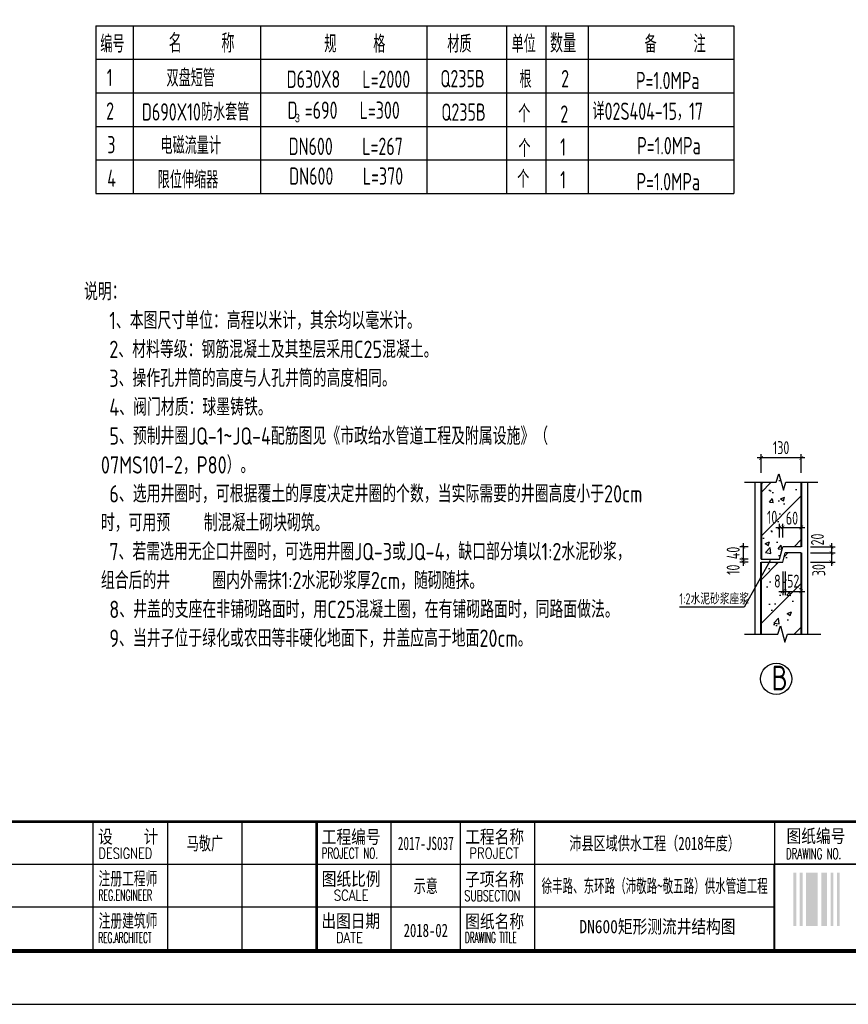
# Model space of a CAD drawing. Extents: x 1154951 to 1177180, y 3484725 to 3514600.
# Tile 12 of 17: x 1167084 to 1173779, y 3499173 to 3507128. Entities that reach past the tile are written whole.
import ezdxf
from ezdxf.enums import TextEntityAlignment as Align

# ---------------------------------------------------------------- set-up
doc = ezdxf.new("R2010")
doc.units = 0
doc.layers.get('0').update_dxf_attribs({"linetype": 'CONTINUOUS'})
doc.layers.get('Defpoints').update_dxf_attribs({"linetype": 'CONTINUOUS'})
for name, color, linetype in [('DIM', 4, 'CONTINUOUS'), ('DLSS', 8, 'CONTINUOUS'), ('GPSCOMMON', 7, 'CONTINUOUS'), ('HATCH', 251, 'CONTINUOUS'), ('THIN', 7, 'CONTINUOUS')]:
    doc.layers.add(name, color=color, linetype=linetype)
doc.layers.add('文本', color=1, linetype='CONTINUOUS', lineweight=15)
doc.layers.add('粗实线', color=1, linetype='CONTINUOUS', lineweight=40)
doc.styles.add('gpshz', font='tssdeng.shx', dxfattribs={"width": 0.8, "height": 2.5, "bigfont": 'hztxt.shx'})
doc.styles.add('TSSD_Dimension', font='tssdeng.shx', dxfattribs={"width": 0.7, "bigfont": 'Hztxt.shx'})
doc.styles.add('图签', font='txt', dxfattribs={"width": 0.66})
doc.styles.add('图签 1', font='romanc.shx', dxfattribs={"width": 0.8})
doc.styles.add('标注线', font='hztxt_e.shx', dxfattribs={"width": 0.7, "height": 25, "bigfont": 'hztxt.shx'})
doc.dimstyles.new('TSSD_12_30', dxfattribs={"dimtxt": 105, "dimasz": 30, "dimexe": 30, "dimexo": 75, "dimgap": 30, "dimtad": 1, "dimdec": 0, "dimlfac": 0.4, "dimzin": 0, "dimdsep": 46, "dimtxsty": 'TSSD_Dimension', "dimblk": 'ARCHTICK', "dimblk1": 'ARCHTICK', "dimblk2": 'ARCHTICK', "dimcen": 0, "dimdle": 30, "dimclrt": 7, "dimadec": 0, "dimazin": 0, "dimtfac": 1, "dimtdec": 0, "dimtix": 1, "dimtmove": 2, "dimatfit": 3, "dimfxl": 0, "dimtolj": 1, "dimtzin": 0, "dimarcsym": 0})
pattern_1 = [(50, (834583.68, 3993902.33), (358.63009, -31.37607), [37.5, -412.5]), (355, (834583.68, 3993902.33), (-69.37567, 376.09607), [30, -330]), (100.4514, (834613.56, 3993899.72), (289.2547, 344.71977), [31.8701, -350.57106]), (46.1842, (834583.68, 3994002.33), (533.62052, -82.7595), [56.25, -618.75]), (96.6356, (834628.15, 3993995.44), (467.33135, 487.05894), [47.80514, -525.8565]), (351.1842, (834583.7, 3994002.33), (467.33097, 487.0593), [45, -495]), (21, (834633.68, 3993977.33), (298.45353, -201.30945), [37.5, -412.5]), (326, (834633.68, 3993977.33), (121.65767, 362.57502), [30, -330]), (71.4514, (834658.55, 3993960.56), (420.11131, 161.26525), [31.8701, -350.57106]), (37.5, (834583.68, 3993902.33), (6.079928, 166.446927), [0, -326, 0, -335, 0, -331.25]), (7.5, (834583.68, 3993902.33), (131.53477, 197.205856), [0, -191, 0, -318.5, 0, -126.25]), (327.5, (834472.18, 3993902.33), (266.911218, -11.277436), [0, -125, 0, -390, 0, -517.5]), (317.5, (834422.18, 3993902.33), (291.593085, 50.05249), [0, -162.5, 0, -259, 0, -367.5]), (45, (834583.68, 3993902.33), (-176.7767, 176.7767), [])]

# ---------------------------------------------------------------- blocks, each defined once
blk = doc.blocks.new('_ARCHTICK')
at = {"color": 0, "linetype": 'ByBlock', "const_width": 0.15}
blk.add_lwpolyline([(-0.5, -0.5), (0.5, 0.5)], dxfattribs=at)
blk = doc.blocks.new('*D343')
at = {"layer": 'Defpoints', "color": 0}
for p in [(1173248.3, 3503025.6), (1173223.3, 3502869.3), (1173248.3, 3502869.3)]:
    blk.add_point(p, dxfattribs=at)
at = {"layer": 'DIM', "color": 0, "lineweight": -2}
for p, q in [((1173223.3, 3502944.3), (1173223.3, 3503055.6)), ((1173248.3, 3502944.3), (1173248.3, 3503055.6)), ((1173193.3, 3503025.6), (1173278.3, 3503025.6))]:
    blk.add_line(p, q, dxfattribs=at)
at = {"layer": 'DIM', "color": 0, "lineweight": -2, "xscale": 30, "yscale": 30, "zscale": 30}
blk.add_blockref('_ARCHTICK', (1173223.3, 3503025.6), dxfattribs=at)
at = {"layer": 'DIM', "color": 0, "lineweight": -2, "xscale": 30, "yscale": 30, "zscale": 30, "rotation": 180}
blk.add_blockref('_ARCHTICK', (1173248.3, 3503025.6), dxfattribs=at)
at = {"layer": 'DIM', "color": 7, "insert": (1173163, 3503108.1), "char_height": 105, "attachment_point": 5, "style": 'TSSD_Dimension'}
blk.add_mtext('\\A1;10', dxfattribs=at)
blk = doc.blocks.new('*D344')
at = {"layer": 'Defpoints', "color": 0}
for p in [(1173398.3, 3503025.6), (1173248.3, 3502869.3), (1173398.3, 3502869.3)]:
    blk.add_point(p, dxfattribs=at)
at = {"layer": 'DIM', "color": 0, "lineweight": -2}
for p, q in [((1173248.3, 3502944.3), (1173248.3, 3503055.6)), ((1173398.3, 3502944.3), (1173398.3, 3503055.6)), ((1173218.3, 3503025.6), (1173428.3, 3503025.6))]:
    blk.add_line(p, q, dxfattribs=at)
at = {"layer": 'DIM', "color": 0, "lineweight": -2, "xscale": 30, "yscale": 30, "zscale": 30, "rotation": 180}
blk.add_blockref('_ARCHTICK', (1173248.3, 3503025.6), dxfattribs=at)
at = {"layer": 'DIM', "color": 0, "lineweight": -2, "xscale": 30, "yscale": 30, "zscale": 30}
blk.add_blockref('_ARCHTICK', (1173398.3, 3503025.6), dxfattribs=at)
at = {"layer": 'DIM', "color": 7, "insert": (1173323.3, 3503100.6), "char_height": 105, "attachment_point": 5, "style": 'TSSD_Dimension'}
blk.add_mtext('\\A1;60', dxfattribs=at)
blk = doc.blocks.new('*D345')
at = {"layer": 'Defpoints', "color": 0}
for p in [(1173398.3, 3502869.3), (1173398.3, 3502819.3), (1173641.9, 3502819.3)]:
    blk.add_point(p, dxfattribs=at)
at = {"layer": 'DIM', "color": 0, "lineweight": -2}
for p, q in [((1173641.9, 3502899.3), (1173641.9, 3502789.3)), ((1173473.3, 3502869.3), (1173671.9, 3502869.3)), ((1173473.3, 3502819.3), (1173671.9, 3502819.3))]:
    blk.add_line(p, q, dxfattribs=at)
at = {"layer": 'DIM', "color": 0, "lineweight": -2, "xscale": 30, "yscale": 30, "zscale": 30}
for p, rotation in [((1173641.9, 3502869.3), 270), ((1173641.9, 3502819.3), 90)]:
    blk.add_blockref('_ARCHTICK', p, dxfattribs=dict(at, rotation=rotation))
at = {"layer": 'DIM', "color": 7, "insert": (1173528.9, 3502928.1), "char_height": 105, "attachment_point": 5, "rotation": 90, "style": 'TSSD_Dimension'}
blk.add_mtext('\\A1;20', dxfattribs=at)
blk = doc.blocks.new('*D346')
at = {"layer": 'Defpoints', "color": 0}
for p in [(1173398.3, 3502819.3), (1173398.3, 3502744.3), (1173642, 3502744.3)]:
    blk.add_point(p, dxfattribs=at)
at = {"layer": 'DIM', "color": 0, "lineweight": -2}
for p, q in [((1173473.3, 3502819.3), (1173672, 3502819.3)), ((1173642, 3502849.3), (1173642, 3502714.3)), ((1173473.3, 3502744.3), (1173672, 3502744.3))]:
    blk.add_line(p, q, dxfattribs=at)
at = {"layer": 'DIM', "color": 0, "lineweight": -2, "xscale": 30, "yscale": 30, "zscale": 30}
for p, rotation in [((1173642, 3502819.3), 90), ((1173642, 3502744.3), 270)]:
    blk.add_blockref('_ARCHTICK', p, dxfattribs=dict(at, rotation=rotation))
at = {"layer": 'DIM', "color": 7, "insert": (1173539.6, 3502680.6), "char_height": 105, "attachment_point": 5, "rotation": 90, "style": 'TSSD_Dimension'}
blk.add_mtext('\\A1;30', dxfattribs=at)
blk = doc.blocks.new('*D347')
at = {"layer": 'Defpoints', "color": 0}
for p in [(1172930.8, 3502769.3), (1173044.5, 3502769.3), (1173044.5, 3502744.3)]:
    blk.add_point(p, dxfattribs=at)
at = {"layer": 'DIM', "color": 0, "lineweight": -2}
for p, q in [((1172930.8, 3502714.3), (1172930.8, 3502799.3)), ((1172969.5, 3502769.3), (1172900.8, 3502769.3)), ((1172969.5, 3502744.3), (1172900.8, 3502744.3))]:
    blk.add_line(p, q, dxfattribs=at)
at = {"layer": 'DIM', "color": 0, "lineweight": -2, "xscale": 30, "yscale": 30, "zscale": 30}
for p, rotation in [((1172930.8, 3502769.3), 270), ((1172930.8, 3502744.3), 90)]:
    blk.add_blockref('_ARCHTICK', p, dxfattribs=dict(at, rotation=rotation))
at = {"layer": 'DIM', "color": 7, "insert": (1172848.3, 3502684.1), "char_height": 105, "attachment_point": 5, "rotation": 90, "style": 'TSSD_Dimension'}
blk.add_mtext('\\A1;10', dxfattribs=at)
blk = doc.blocks.new('*D348')
at = {"layer": 'Defpoints', "color": 0}
for p in [(1172930.8, 3502869.3), (1173044.5, 3502869.3), (1173044.5, 3502769.3)]:
    blk.add_point(p, dxfattribs=at)
at = {"layer": 'DIM', "color": 0, "lineweight": -2}
for p, q in [((1172930.8, 3502739.3), (1172930.8, 3502899.3)), ((1172969.5, 3502869.3), (1172900.8, 3502869.3)), ((1172969.5, 3502769.3), (1172900.8, 3502769.3))]:
    blk.add_line(p, q, dxfattribs=at)
at = {"layer": 'DIM', "color": 0, "lineweight": -2, "xscale": 30, "yscale": 30, "zscale": 30}
for p, rotation in [((1172930.8, 3502869.3), 270), ((1172930.8, 3502769.3), 90)]:
    blk.add_blockref('_ARCHTICK', p, dxfattribs=dict(at, rotation=rotation))
at = {"layer": 'DIM', "color": 7, "insert": (1172848.3, 3502819.3), "char_height": 105, "attachment_point": 5, "rotation": 90, "style": 'TSSD_Dimension'}
blk.add_mtext('\\A1;40', dxfattribs=at)
blk = doc.blocks.new('*D349')
at = {"layer": 'Defpoints', "color": 0}
for p in [(1173248.3, 3502744.3), (1173268.3, 3502744.3), (1173268.3, 3502509.4)]:
    blk.add_point(p, dxfattribs=at)
at = {"layer": 'DIM', "color": 0, "lineweight": -2}
for p, q in [((1173248.3, 3502669.3), (1173248.3, 3502479.4)), ((1173268.3, 3502669.3), (1173268.3, 3502479.4)), ((1173218.3, 3502509.4), (1173298.3, 3502509.4))]:
    blk.add_line(p, q, dxfattribs=at)
at = {"layer": 'DIM', "color": 0, "lineweight": -2, "xscale": 30, "yscale": 30, "zscale": 30}
blk.add_blockref('_ARCHTICK', (1173248.3, 3502509.4), dxfattribs=at)
at = {"layer": 'DIM', "color": 0, "lineweight": -2, "xscale": 30, "yscale": 30, "zscale": 30, "rotation": 180}
blk.add_blockref('_ARCHTICK', (1173268.3, 3502509.4), dxfattribs=at)
at = {"layer": 'DIM', "color": 7, "insert": (1173205.6, 3502591.9), "char_height": 105, "attachment_point": 5, "style": 'TSSD_Dimension'}
blk.add_mtext('\\A1;8', dxfattribs=at)
blk = doc.blocks.new('*D350')
at = {"layer": 'Defpoints', "color": 0}
for p in [(1173268.3, 3502744.3), (1173398.3, 3502744.3), (1173398.3, 3502509.4)]:
    blk.add_point(p, dxfattribs=at)
at = {"layer": 'DIM', "color": 0, "lineweight": -2}
for p, q in [((1173268.3, 3502669.3), (1173268.3, 3502479.4)), ((1173398.3, 3502669.3), (1173398.3, 3502479.4)), ((1173238.3, 3502509.4), (1173428.3, 3502509.4))]:
    blk.add_line(p, q, dxfattribs=at)
at = {"layer": 'DIM', "color": 0, "lineweight": -2, "xscale": 30, "yscale": 30, "zscale": 30}
blk.add_blockref('_ARCHTICK', (1173268.3, 3502509.4), dxfattribs=at)
at = {"layer": 'DIM', "color": 0, "lineweight": -2, "xscale": 30, "yscale": 30, "zscale": 30, "rotation": 180}
blk.add_blockref('_ARCHTICK', (1173398.3, 3502509.4), dxfattribs=at)
at = {"layer": 'DIM', "color": 7, "insert": (1173333.3, 3502591.9), "char_height": 105, "attachment_point": 5, "style": 'TSSD_Dimension'}
blk.add_mtext('\\A1;52', dxfattribs=at)
blk = doc.blocks.new('*D351')
at = {"layer": 'Defpoints', "color": 0}
for p in [(1173073.3, 3503587.3), (1173073.3, 3503392), (1173398.3, 3503392)]:
    blk.add_point(p, dxfattribs=at)
at = {"layer": 'DIM', "color": 0, "lineweight": -2}
for p, q in [((1173073.3, 3503467), (1173073.3, 3503617.3)), ((1173398.3, 3503467), (1173398.3, 3503617.3)), ((1173428.3, 3503587.3), (1173043.3, 3503587.3))]:
    blk.add_line(p, q, dxfattribs=at)
at = {"layer": 'DIM', "color": 0, "lineweight": -2, "xscale": 30, "yscale": 30, "zscale": 30, "rotation": 180}
blk.add_blockref('_ARCHTICK', (1173073.3, 3503587.3), dxfattribs=at)
at = {"layer": 'DIM', "color": 0, "lineweight": -2, "xscale": 30, "yscale": 30, "zscale": 30}
blk.add_blockref('_ARCHTICK', (1173398.3, 3503587.3), dxfattribs=at)
at = {"layer": 'DIM', "color": 7, "insert": (1173235.8, 3503669.8), "char_height": 105, "attachment_point": 5, "style": 'TSSD_Dimension'}
blk.add_mtext('\\A1;130', dxfattribs=at)
blk = doc.blocks.new('*U285')
at = {"color": 0}
for p, q in [((199, 10.34), (199, 34.34)), ((213, 10.34), (213, 34.34)), ((227, 10.34), (227, 34.34)), ((255, 10.34), (255, 34.34)), ((268, 10.34), (268, 34.34)), ((282, 10.34), (282, 34.34)), ((327, 34.34), (327, 26.34)), ((115, 26.34), (330, 26.34)), ((327, 26.34), (410, 26.34)), ((327, 10.34), (327, 26.34)), ((115, 18.34), (327, 18.34))]:
    blk.add_line(p, q, dxfattribs=at)
blk.add_lwpolyline([(0, 0), (420, 0), (420, 297), (0, 297)], close=True, dxfattribs=at)
for points, const_width in [([(410, 10), (410, 287), (25, 287), (25, 10), (410, 10)], 0.75), ([(25, 34.34), (410, 34.34)], 0.5), ([(241, 10.34), (241, 34.34)], 0.5), ([(327, 10.34), (327, 26.34)], 0.35), ([(327, 26.34), (410, 26.34)], 0.35)]:
    blk.add_lwpolyline(points, dxfattribs=dict(at, const_width=const_width))
for points in [[(330.54, 14.73), (330.54, 24.73), (331.09, 14.73), (331.09, 24.73)], [(331.74, 14.73), (331.74, 24.73), (332.29, 14.73), (332.29, 24.73)], [(332.94, 14.73), (332.94, 24.73), (335.14, 14.73), (335.14, 24.73)], [(335.79, 14.73), (335.79, 24.73), (336.89, 14.73), (336.89, 24.73)], [(337.54, 14.73), (337.54, 24.73), (338.09, 14.73), (338.09, 24.73)], [(338.74, 14.73), (338.74, 24.73), (339.29, 14.73), (339.29, 24.73)]]:
    blk.add_solid(points, dxfattribs=at)
at = {"color": 0, "linetype": 'Continuous'}
for s, height, style, width, p in [('设    计', 2.5, '图签', 0.85, (199.94, 30.25)), ('工程编号', 2.5, '图签', 0.85, (241.94, 30.2)), ('工程名称', 2.5, '图签', 0.85, (268.91, 30.22)), ('图纸编号', 2.5, '图签', 0.85, (329.28, 30.36)), ('DESIGNED', 2, '图签 1', 0.78, (199.99, 27.38)), ('PROJECT NO.', 2, '图签 1', 0.6, (241.93, 27.38)), ('PROJECT', 2, '图签 1', 0.8, (269.68, 27.39)), ('DRAWING NO.', 2, '图签 1', 0.59, (329.18, 27.29)), ('注册工程师', 2.5, '图签', 0.68, (200, 22.38)), ('图纸比例', 2.5, '图签', 0.85, (241.94, 22.31)), ('子项名称', 2.5, '图签', 0.85, (268.88, 22.24)), ('REG.ENGINEER', 2, '图签 1', 0.53, (199.98, 19.5)), ('SCALE', 2, '图签 1', 0.8, (244.22, 19.48)), ('SUBSECTION', 2, '图签 1', 0.64, (268.76, 19.39)), ('注册建筑师', 2.5, '图签', 0.68, (200.02, 14.45)), ('出图日期', 2.5, '图签', 0.85, (241.87, 14.4)), ('图纸名称', 2.5, '图签', 0.85, (268.91, 14.33)), ('REG.ARCHITECT', 2, '图签 1', 0.5, (199.98, 11.52)), ('DATE', 2, '图签 1', 0.8, (244.61, 11.52)), ('DRAWING TITLE', 2, '图签 1', 0.5, (268.86, 11.53))]:
    blk.add_text(s, height=height, dxfattribs=dict(at, style=style, width=width)).set_placement(p)
at = {"color": 0, "linetype": 'Continuous', "style": '图签', "flags": 8}
for tag, width, p, p2 in [('设计总负责', 0.611046, (130.25, 28.99), (141.11, 28.99)), ('工程名称', 2.988281, (283.25, 28.99), (325.75, 28.99)), ('图纸编号', 2.575163, (345.13, 28.99), (381.76, 28.99)), ('子项名称', 2.988281, (283.25, 20.99), (325.75, 20.99))]:
    blk.add_attdef(tag, text='', height=2.5, dxfattribs=dict(at, width=width)).set_placement(p, p2, align=Align.FIT)
at = {"color": 0, "linetype": 'Continuous', "ltscale": 0.055, "style": '图签', "flags": 8}
for tag, width, p, p2 in [('审定', 1.617188, (172.25, 28.99), (183.75, 28.99)), ('设计', 1.617188, (214.25, 28.99), (225.75, 28.99)), ('工程编号', 0.738284, (256.25, 28.99), (266.75, 28.99)), ('版本', 1.530605, (397.87, 28.99), (408.75, 28.99)), ('设计负责', 0.763807, (130.25, 20.99), (141.11, 20.99)), ('审核', 1.617188, (172.25, 20.99), (183.75, 20.99)), ('注册工程师', 0.646875, (214.25, 20.99), (225.75, 20.99)), ('图纸比例', 0.738284, (256.25, 20.99), (266.75, 20.99)), ('专业负责', 0.763807, (130.25, 12.65), (141.11, 12.65)), ('校核', 1.617188, (172.25, 12.65), (183.75, 12.65)), ('注册建筑师', 0.646875, (214.25, 12.65), (225.75, 12.65)), ('出图日期', 0.738284, (256.25, 12.65), (266.75, 12.65))]:
    blk.add_attdef(tag, text='', height=2.5, dxfattribs=dict(at, width=width)).set_placement(p, p2, align=Align.FIT)
at = {"color": 0, "linetype": 'Continuous', "style": '图签'}
for tag, p, width in [('设计证书', (43.26, 16.37), 1.55), ('咨询证书', (43.26, 12.88), 0.9)]:
    blk.add_attdef(tag, p, '', height=2, dxfattribs=dict(at, width=width))
at = {"color": 0, "linetype": 'Continuous', "style": '图签', "width": 0.85}
for tag, height, p in [('图纸名称_2_1', 2.2, (305.02, 15.12)), ('图纸名称_1_1', 2.5, (305.02, 13.35)), ('图纸名称_2_2', 2.2, (305.02, 11.51))]:
    blk.add_attdef(tag, text='', height=height, dxfattribs=at).set_placement(p, align=Align.CENTER)
blk = doc.blocks.new('20180504.1550169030')
at = {"layer": 'HATCH'}
h = blk.add_hatch(dxfattribs=at)
h.set_pattern_fill('ARMORED', color=256, scale=50, style=0)
h.set_pattern_definition(pattern_1)
h.paths.add_polyline_path([(1173398.3, 3503392), (1173274.8, 3503392), (1173253.8, 3503326), (1173217.8, 3503458), (1173196.8, 3503392), (1173073.3, 3503392), (1173073.3, 3502769.3), (1173223.3, 3502769.3), (1173248.3, 3502869.3), (1173398.3, 3502869.3)])
h.paths.add_polyline_path([(1173094.4, 3503186.8), (1173231.7, 3503186.8), (1173231.7, 3503029.3), (1173094.4, 3503029.3)], flags=24)
h.paths.add_polyline_path([(1173249, 3503179.3), (1173397.6, 3503179.3), (1173397.6, 3503021.8), (1173249, 3503021.8)], flags=24)
h = blk.add_hatch(dxfattribs=at)
h.set_pattern_fill('ARMORED', color=256, scale=50, style=0)
h.set_pattern_definition(pattern_1)
h.paths.add_polyline_path([(1173398.3, 3502819.3), (1173268.3, 3502819.3), (1173248.3, 3502744.3), (1173140.6, 3502744.3), (1173073.3, 3502624.6), (1173073.3, 3502163.6), (1173208.9, 3502163.6), (1173229.9, 3502229.6), (1173265.9, 3502097.6), (1173286.9, 3502163.6), (1173398.3, 3502163.6)])
h.paths.add_polyline_path([(1173159.6, 3502670.7), (1173251.6, 3502670.7), (1173251.6, 3502513.2), (1173159.6, 3502513.2)], flags=24)
h.paths.add_polyline_path([(1173259, 3502670.7), (1173407.6, 3502670.7), (1173407.6, 3502513.2), (1173259, 3502513.2)], flags=9)
for p, q in [((1173023.3, 3503392), (1173023.3, 3502163.6)), ((1173448.3, 3503392), (1173448.3, 3502163.6)), ((1173223.3, 3502769.3), (1173248.3, 3502869.3)), ((1173398.3, 3502869.3), (1173248.3, 3502869.3)), ((1173248.3, 3502744.3), (1173268.3, 3502819.3)), ((1173398.3, 3502819.3), (1173268.3, 3502819.3)), ((1173148.4, 3502758.3), (1172937.1, 3502382)), ((1173073.3, 3502769.3), (1173223.3, 3502769.3)), ((1173073.3, 3502744.3), (1173248.3, 3502744.3)), ((1172937.1, 3502382), (1172413.6, 3502382))]:
    blk.add_line(p, q)
blk.add_circle((1173196, 3501802.3), 126.2)
at = {"layer": 'DLSS', "color": 7}
for p, q in [((1167698.5, 3507079), (1172853.4, 3507079)), ((1167698.5, 3507079), (1167698.5, 3505723)), ((1168001, 3507079), (1168001, 3505723)), ((1169030.2, 3507079), (1169030.2, 3505723)), ((1170372.3, 3507079), (1170372.3, 3505723)), ((1171015.6, 3507079), (1171015.6, 3505723)), ((1171334.1, 3507079), (1171334.1, 3505723)), ((1171675.9, 3507079), (1171675.9, 3505723)), ((1172853.4, 3507079), (1172853.4, 3505723)), ((1167698.5, 3506807.8), (1172853.4, 3506807.8)), ((1167698.5, 3506536.6), (1172853.4, 3506536.6)), ((1167698.5, 3506265.4), (1172853.4, 3506265.4)), ((1167698.5, 3505994.2), (1172853.4, 3505994.2)), ((1167698.5, 3505723), (1172853.4, 3505723)), ((1167698.5, 3505723), (1172853.4, 3505723))]:
    blk.add_line(p, q, dxfattribs=at)
at = {"layer": 'THIN'}
for points in [[(1172939.3, 3503392), (1173196.8, 3503392), (1173217.8, 3503458), (1173253.8, 3503326), (1173274.8, 3503392), (1173532.3, 3503392)], [(1172939.3, 3502163.6), (1173208.9, 3502163.6), (1173229.9, 3502229.6), (1173265.9, 3502097.6), (1173286.9, 3502163.6), (1173556.5, 3502163.6)]]:
    blk.add_lwpolyline(points, dxfattribs=at)
at = {"layer": '粗实线'}
for p, q in [((1173073.3, 3503392), (1173073.3, 3502769.3)), ((1173398.3, 3503392), (1173398.3, 3502869.3)), ((1173398.3, 3502819.3), (1173398.3, 3502163.6)), ((1173073.3, 3502163.6), (1173073.3, 3502744.3))]:
    blk.add_line(p, q, dxfattribs=at)
at = {"layer": 'GPSCOMMON'}
ref = blk.add_blockref('*U285', (1159120.4, 3499173.1), dxfattribs=dict(at, xscale=43, yscale=43))
ref.add_attrib('子项名称', '徐丰路、东环路（沛敬路~敬五路）供水管道工程', dxfattribs={"layer": '0', "color": 0, "height": 107.5, "style": '图签', "width": 0.552871, "flags": 8}).set_placement((1171300.2, 3500075.6), (1173127.7, 3500075.6), align=Align.FIT)
ref.add_attrib('工程名称', '沛县区域供水工程（2018年度）', dxfattribs={"layer": '0', "color": 0, "height": 107.5, "style": '图签', "width": 0.7, "flags": 8}).set_placement((1172213.9, 3500419.6), align=Align.CENTER)
ref.add_attrib('出图日期', '2018-02', dxfattribs={"layer": '0', "color": 0, "height": 107.5, "style": '图签', "width": 0.7, "flags": 8}).set_placement((1170364.9, 3499717), align=Align.CENTER)
ref.add_attrib('图纸比例', '示意', dxfattribs={"layer": '0', "color": 0, "height": 107.5, "style": '图签', "width": 0.7, "flags": 8}).set_placement((1170364.9, 3500075.6), align=Align.CENTER)
ref.add_attrib('工程编号', '2017-JS037', dxfattribs={"layer": '0', "color": 0, "height": 107.5, "style": '图签', "width": 0.587346, "flags": 8}).set_placement((1170139.2, 3500419.6), (1170590.7, 3500419.6), align=Align.FIT)
ref.add_attrib('设计', '马敬广', dxfattribs={"layer": '0', "color": 0, "height": 107.5, "style": '图签', "width": 0.7, "flags": 8}).set_placement((1168580.4, 3500419.6), align=Align.CENTER)
ref.add_attrib('图纸名称_1_1', 'DN600矩形测流井结构图', dxfattribs={"layer": '0', "color": 0, "height": 107.5, "style": '图签', "width": 0.85}).set_placement((1172236.4, 3499747.3), align=Align.CENTER)
at = {"style": 'gpshz'}
for s, height, width, p in [('1:2水泥砂浆座浆', 90, 0.7, (1172413.2, 3502403.7)), ('B', 200, 0.8, (1173159, 3501709.1))]:
    blk.add_text(s, height=height, dxfattribs=dict(at, width=width)).set_placement(p)
at = {"insert": (1167603.5, 3505000.9), "char_height": 140, "width": 4526.812, "attachment_point": 1, "style": 'gpshz'}
blk.add_mtext('说明：\\P   1、本图尺寸单位：高程以米计，其余均以毫米计。\\P   2、材料等级：钢筋混凝土及其垫层采用C25混凝土。\\P   3、操作孔井筒的高度与人孔井筒的高度相同。\\P   4、阀门材质：球墨铸铁。\\P   5、预制井圈JQ-1~JQ-4配筋图见《市政给水管道工程及附属设施》（\\P  07MS101-2，P80）。\\P   6、选用井圈时，可根据覆土的厚度决定井圈的个数，当实际需要的井圈高度小于20cm\\P  时，可用预    制混凝土砌块砌筑。\\P   7、若需选用无企口井圈时，可选用井圈JQ-3或JQ-4，缺口部分填以1:2水泥砂浆，\\P  组合后的井     圈内外需抹1:2水泥砂浆厚2cm，随砌随抹。\\P   8、井盖的支座在非铺砌路面时，用C25混凝土圈，在有铺砌路面时，同路面做法。 \\P   9、当井子位于绿化或农田等非硬化地面下，井盖应高于地面20cm。 \\P ', dxfattribs=at)
at = {"layer": 'GPSCOMMON', "style": 'gpshz', "width": 0.7}
for s, p in [('编号', (1167734.7, 3506861.7)), ('规     格', (1169544.5, 3506861.7)), ('材质', (1170538.3, 3506861.7)), ('单位', (1171057.4, 3506861.7)), ('备     注', (1172132.4, 3506861.7)), ('1', (1167787, 3506590.5)), ('双盘短管', (1168269.7, 3506586.3)), ('D630X8   L=2000', (1169240.5, 3506577)), ('Q235B', (1170482.1, 3506581.2)), ('根', (1171121.7, 3506575.8)), ('2', (1171458.4, 3506580.9)), ('P=1.0MPa', (1172063.2, 3506566.4)), ('2', (1167782.1, 3506319.3)), ('D690X10防水套管', (1168071, 3506312.4)), ('D =690   L=300 ', (1169247.3, 3506326.4)), ('个', (1171111.4, 3506299.3)), ('详02S404-15，17', (1171711.2, 3506318.1)), ('Q235B', (1170490.2, 3506310.8)), ('2', (1171451.4, 3506295)), ('3', (1167791.1, 3506048.1)), ('电磁流量计', (1168220.3, 3506041.2)), ('DN600    L=267', (1169256.5, 3506034.3)), ('个', (1171113.4, 3506018.9)), ('1', (1171450.2, 3506029.2)), ('P=1.0MPa', (1172073, 3506039.6)), ('4', (1167791.1, 3505777)), ('限位伸缩器', (1168198.1, 3505764.4)), ('DN600    L=370', (1169261, 3505793.8)), ('个', (1171103, 3505769.6)), ('1', (1171450.2, 3505764.4)), ('P=1.0MPa', (1172067.8, 3505748.9))]:
    blk.add_text(s, height=140, dxfattribs=at).set_placement(p)
at = {"layer": '文本', "color": 7}
for s, height, style, width, p in [('名     称', 150.75, 'gpshz', 0.7, (1168287.8, 3506861.7)), ('数量', 150.75, 'gpshz', 0.7, (1171368.2, 3506861.7)), ('3', 67.5, '标注线', 0.8, (1169307, 3506299.3))]:
    blk.add_text(s, height=height, dxfattribs=dict(at, style=style, width=width)).set_placement(p)
at = {"layer": 'DIM'}
for base, p1, p2, picture, middle in [((1173073.3, 3503587.3), (1173398.3, 3503392), (1173073.3, 3503392), '*D351', (1173235.8, 3503669.8)), ((1173398.3, 3502509.4), (1173268.3, 3502744.3), (1173398.3, 3502744.3), '*D350', (1173333.3, 3502591.9))]:
    dim = blk.add_linear_dim(base=base, p1=p1, p2=p2, dimstyle='TSSD_12_30', dxfattribs=at)
    dim.commit()
    dim.dimension.update_dxf_attribs({"geometry": picture, "text_midpoint": middle})
for base, p1, p2, picture, middle in [((1173248.3, 3503025.6), (1173223.3, 3502869.3), (1173248.3, 3502869.3), '*D343', (1173163, 3503108.1)), ((1173398.3, 3503025.6), (1173248.3, 3502869.3), (1173398.3, 3502869.3), '*D344', (1173323.3, 3503100.6)), ((1173268.3, 3502509.4), (1173248.3, 3502744.3), (1173268.3, 3502744.3), '*D349', (1173205.6, 3502591.9))]:
    dim = blk.add_linear_dim(base=base, p1=p1, p2=p2, dimstyle='TSSD_12_30', dxfattribs=at)
    dim.commit()
    dim.dimension.update_dxf_attribs({"geometry": picture, "text_midpoint": middle, "dimtype": 160})
for base, p1, p2, picture, middle in [((1173641.9, 3502819.3), (1173398.3, 3502869.3), (1173398.3, 3502819.3), '*D345', (1173528.9, 3502928.1)), ((1172930.8, 3502769.3), (1173044.5, 3502744.3), (1173044.5, 3502769.3), '*D347', (1172848.3, 3502684.1)), ((1173642, 3502744.3), (1173398.3, 3502819.3), (1173398.3, 3502744.3), '*D346', (1173539.6, 3502680.6))]:
    dim = blk.add_linear_dim(base=base, p1=p1, p2=p2, angle=90, dimstyle='TSSD_12_30', dxfattribs=at)
    dim.commit()
    dim.dimension.update_dxf_attribs({"geometry": picture, "text_midpoint": middle, "dimtype": 160})
dim = blk.add_linear_dim(base=(1172930.8, 3502869.3), p1=(1173044.5, 3502769.3), p2=(1173044.5, 3502869.3), angle=90, dimstyle='TSSD_12_30', dxfattribs=at)
dim.commit()
dim.dimension.update_dxf_attribs({"geometry": '*D348', "text_midpoint": (1172848.3, 3502819.3)})

msp = doc.modelspace()

# ---------------------------------------------------------------- block references
at = {"layer": 'GPSCOMMON'}
msp.add_blockref('20180504.1550169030', (0, 0), dxfattribs=at)

doc.saveas('drawing.dxf')
